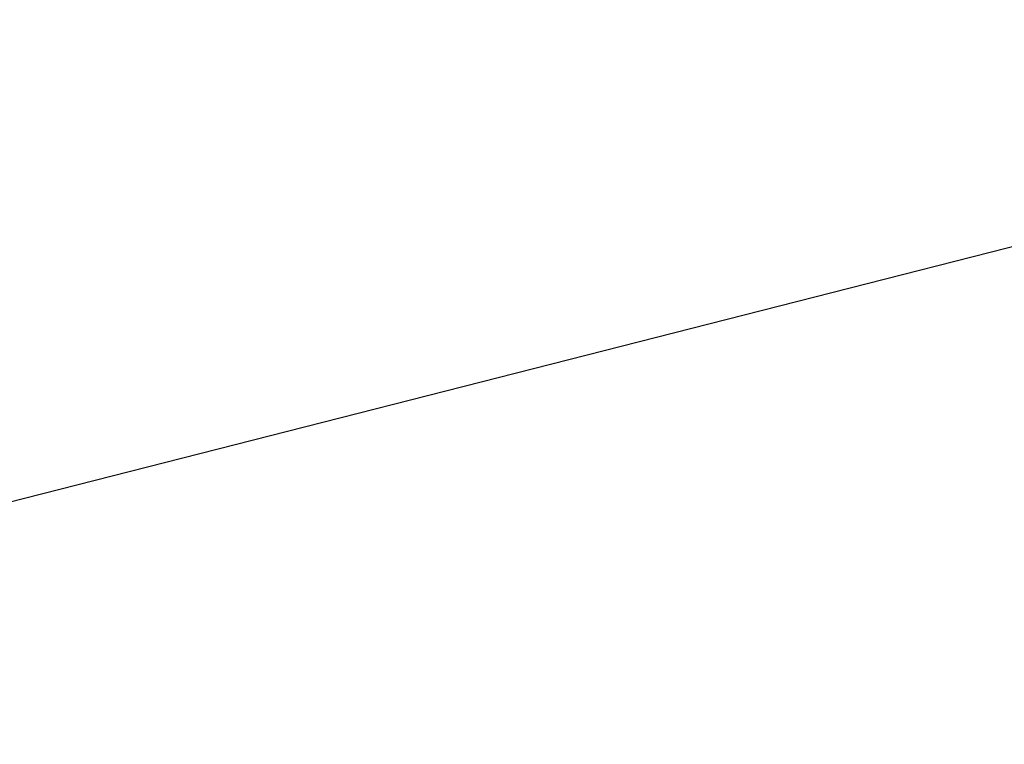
# Model space of a CAD drawing. Extents: x -55 to 55, y 1 to 111.
# Tile 218 of 256: x -43.007 to -42.744, y 11.738 to 11.931. Entities that reach past the tile are written whole.
import ezdxf

# ---------------------------------------------------------------- set-up
doc = ezdxf.new("R2010")
doc.units = 0
doc.header["$LTSCALE"] = 25.4
doc.layers.get('0').update_dxf_attribs({"color": 13, "linetype": 'CONTINUOUS'})

# ---------------------------------------------------------------- blocks, each defined once
blk = doc.blocks.new('KHUMBU-4443_STL')
at = {"color": 8}
mesh = blk.add_polyface(dxfattribs=at)
corners = [(-42.89787, 12.5675, 1.91115), (-44, 11.55, 3.28615), (-43.28798, 12.87023, 1.91115)]
mesh.append_faces([[corners[k] for k in face] for face in [(0, 1, 2)]], dxfattribs={"color": 8})
mesh = blk.add_polyface(dxfattribs=at)
corners = [(-42.74543, 12.37222, 113.32181), (-43.08038, 12.73503, 113.32181), (-44, 11.55, 111.94681)]
mesh.append_faces([[corners[k] for k in face] for face in [(0, 1, 2)]], dxfattribs={"color": 8})
mesh = blk.add_polyface(dxfattribs=at)
corners = [(-42.60729, 10.86626, 113.32181), (-42.62548, 10.94943, 113.32181), (-42.76611, 10.69706, 113.32181), (-42.50495, 11.42828, 113.32181), (-42.28205, 11.06742, 113.32181), (-42.3464, 11.83918, 113.32181), (-41.92267, 11.54583, 113.32181), (-41.86785, 11.25881, 113.32181), (-41.7838, 11.43173, 113.32181), (-41.7586, 11.35965, 113.32181), (-41.75973, 11.38926, 113.32181), (-42.54643, 11.92031, 113.32181), (-42.58359, 12.0872, 113.32181)]
mesh.append_faces([[corners[k] for k in face] for face in [(0, 1, 2), (8, 9, 10), (11, 5, 12)]], dxfattribs={"vtx0": -1, "color": 8})
mesh.append_faces([[corners[k] for k in face] for face in [(1, 0, 3), (5, 4, 6), (6, 7, 8)]], dxfattribs={"vtx0": -1, "vtx1": -1, "color": 8})
mesh.append_faces([[corners[k] for k in face] for face in [(3, 4, 5)]], dxfattribs={"vtx0": -1, "vtx1": -1, "vtx2": -1, "color": 8})
mesh.append_faces([[corners[k] for k in face] for face in [(3, 0, 4), (6, 4, 7), (8, 7, 9), (5, 11, 3)]], dxfattribs={"vtx0": -1, "vtx2": -1, "color": 8})
mesh = blk.add_polyface(dxfattribs=at)
corners = [(-42.50495, 11.42828, 113.32181), (-42.54643, 11.92031, 113.32181), (-44, 11.55, 111.94681)]
mesh.append_faces([[corners[k] for k in face] for face in [(0, 1, 2)]], dxfattribs={"color": 8})

msp = doc.modelspace()

# ---------------------------------------------------------------- block references
at = {"color": 0}
msp.add_blockref('KHUMBU-4443_STL', (0, 0), dxfattribs=at)

doc.saveas('drawing.dxf')
